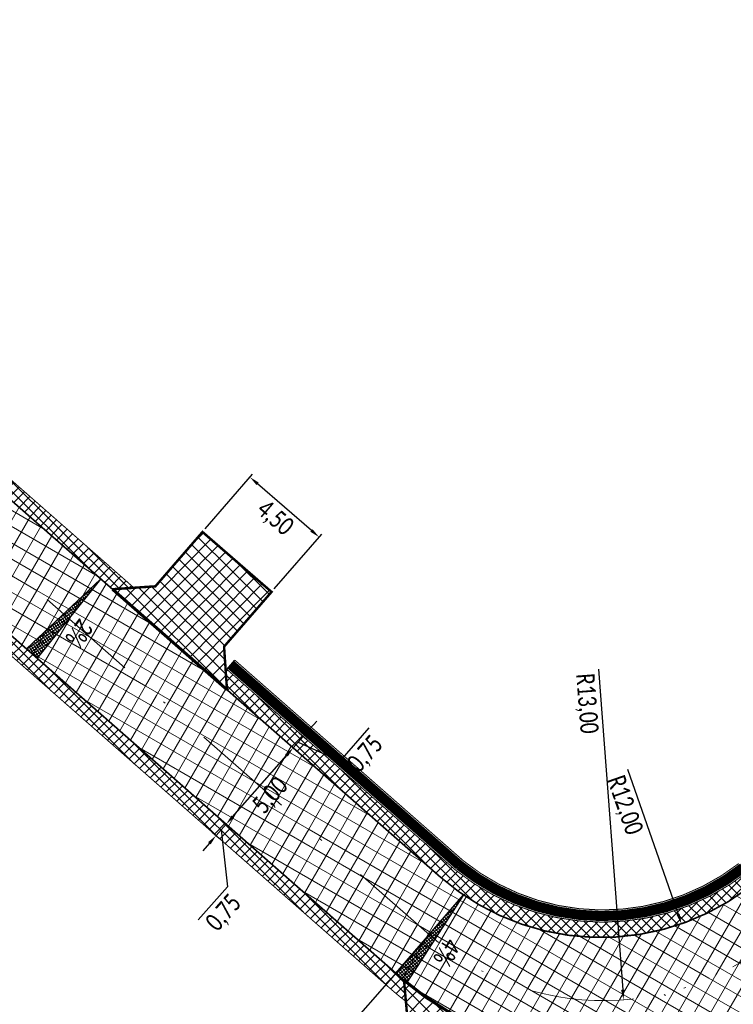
# Model space of a CAD drawing. Header units: metres. Extents: x 7443078 to 7443619, y 5636807 to 5637202.
# Tile 9 of 21: x 7443426 to 7443461, y 5636832 to 5636880. Entities that reach past the tile are written whole.
import ezdxf

# ---------------------------------------------------------------- set-up
doc = ezdxf.new("R2010")
doc.units = ezdxf.units.M
for name, pattern in [('1_OTWM', [1, 0.5, -0.5]), ('CENTER2', [1.125, 0.75, -0.125, 0.125, -0.125]), ('DASHED2', [0.375, 0.25, -0.125]), ('Os drogi', [25.4, 12.7, -6.35, 0, -6.35])]:
    doc.linetypes.add(name, pattern=pattern)
doc.layers.get('Defpoints').update_dxf_attribs({"true_color": 0x999999})
for name, color, linetype in [('_kan_deszcz', 32, 'Continuous'), ('H_zjazdy', 21, 'Continuous'), ('K_kraweżnika_najazdowy', 7, 'Continuous'), ('K_krawędź pobocza', 7, 'Continuous'), ('K_pkt charakter', 7, 'Continuous'), ('K_pobocze', 32, 'Continuous'), ('K_Przepust', 162, 'Continuous'), ('K_rama zjazdu', 7, 'Continuous'), ('K_spadki poprzeczne', 175, 'Continuous'), ('K_wymiar', 7, 'Continuous')]:
    doc.layers.add(name, color=color, linetype=linetype)
doc.layers.add('H_jezdnia', color=7, linetype='Continuous', true_color=0xd4d4d4)
doc.layers.add('K_usuń', color=1, linetype='Continuous', lineweight=70)
doc.styles.add('sytuacja 500 opisy', font='calibri.ttf', dxfattribs={"width": 0.75, "height": 0.9})
doc.dimstyles.new('wymiarowanie sytuacja 500', dxfattribs={"dimtxt": 0.9, "dimasz": 0.5, "dimexe": 0.2, "dimexo": 0.2, "dimgap": 0.2, "dimtad": 4, "dimlfac": -1, "dimzin": 1, "dimtxsty": 'sytuacja 500 opisy', "dimcen": 0.5, "dimadec": 4, "dimazin": 1, "dimtfac": 1, "dimtmove": 1, "dimatfit": 3, "dimfxl": 0.2, "dimlwd": -1, "dimlwe": -1, "dimarcsym": 0})
pattern_1 = [(45.23201079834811, (0, 0), (-0.3381204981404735, 0.3353931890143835), []), (135.2320107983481, (0, 0), (-0.3353931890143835, -0.3381204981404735), [])]
pattern_2 = [(59.99999999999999, (0, 0), (-0.6049187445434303, 0.34925), []), (150, (0, 0), (-0.34925, -0.6049187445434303), [])]
pattern_3 = [(45.09999999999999, (0, 0), (-0.2473876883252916, 0.2465256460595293), []), (135.1, (0, 0), (-0.2465256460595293, -0.2473876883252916), [])]

# ---------------------------------------------------------------- blocks, each defined once
blk = doc.blocks.new('*D927')
at = {"layer": 'Defpoints', "color": 0, "lineweight": 13, "transparency": 16777216}
for p in [(7443454.939850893, 5636844.99381613), (7443455.918079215, 5636832.03067341)]:
    blk.add_point(p, dxfattribs=at)
at = {"layer": 'K_wymiar', "color": 0, "transparency": 16777216}
blk.add_line((7443454.689986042, 5636848.304938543), (7443455.880455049, 5636832.529255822), dxfattribs=at)
at = {"layer": 'K_wymiar', "color": 0, "lineweight": 13, "transparency": 16777216}
blk.add_solid([(7443455.963552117, 5636832.535526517), (7443455.79735798, 5636832.522985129), (7443455.918079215, 5636832.03067341)], dxfattribs=at)
at = {"layer": 'K_wymiar', "color": 0, "lineweight": 13, "transparency": 16777216, "insert": (7443454.060362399, 5636846.616581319), "char_height": 0.9, "attachment_point": 5, "rotation": 274.315491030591, "style": 'sytuacja 500 opisy'}
blk.add_mtext('R13,00', dxfattribs=at)
blk = doc.blocks.new('*D928')
at = {"layer": 'Defpoints', "color": 0, "lineweight": 13, "transparency": 16777216}
for p in [(7443454.811701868, 5636847.102632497), (7443458.767877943, 5636835.773525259)]:
    blk.add_point(p, dxfattribs=at)
at = {"layer": 'K_wymiar', "color": 0, "transparency": 16777216}
blk.add_line((7443456.106661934, 5636843.394318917), (7443458.603037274, 5636836.245571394), dxfattribs=at)
at = {"layer": 'K_wymiar', "color": 0, "lineweight": 13, "transparency": 16777216}
blk.add_solid([(7443458.681711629, 5636836.273044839), (7443458.524362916, 5636836.218097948), (7443458.767877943, 5636835.773525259)], dxfattribs=at)
at = {"layer": 'K_wymiar', "color": 0, "lineweight": 13, "transparency": 16777216, "insert": (7443455.933403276, 5636841.600731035), "char_height": 0.9, "attachment_point": 5, "rotation": 289.24943525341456, "style": 'sytuacja 500 opisy'}
blk.add_mtext('R12,00', dxfattribs=at)
blk = doc.blocks.new('*D954')
at = {"layer": 'Defpoints', "color": 0, "lineweight": 13, "transparency": 16777216}
for p in [(7443439.317352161, 5636844.744824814), (7443439.663076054, 5636844.44122263), (7443436.015196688, 5636840.98452891)]:
    blk.add_point(p, dxfattribs=at)
at = {"layer": 'K_wymiar', "color": 0, "transparency": 16777216}
for p, q in [((7443439.467631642, 5636844.612854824), (7443439.813355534, 5636844.309252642)), ((7443436.690845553, 5636841.056625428), (7443439.333151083, 5636844.065523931)), ((7443436.165476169, 5636840.852558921), (7443436.511200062, 5636840.548956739))]:
    blk.add_line(p, q, dxfattribs=at)
at = {"layer": 'K_wymiar', "color": 0, "lineweight": 13, "transparency": 16777216}
for points in [[(7443439.270534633, 5636844.120511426), (7443439.395767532, 5636844.010536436), (7443439.663076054, 5636844.44122263)], [(7443436.628229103, 5636841.111612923), (7443436.753462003, 5636841.001637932), (7443436.360920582, 5636840.680926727)]]:
    blk.add_solid(points, dxfattribs=at)
at = {"layer": 'K_wymiar', "color": 0, "lineweight": 13, "transparency": 16777216, "insert": (7443438.579216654, 5636842.062964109), "char_height": 0.9, "attachment_point": 5, "rotation": 48.711570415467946, "style": 'sytuacja 500 opisy'}
blk.add_mtext('5,00', dxfattribs=at)
blk = doc.blocks.new('*D955')
at = {"layer": 'Defpoints', "color": 0, "lineweight": 13, "transparency": 16777216}
for p in [(7443439.812239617, 5636845.308372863), (7443440.157963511, 5636845.004770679), (7443439.31735216, 5636844.744824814)]:
    blk.add_point(p, dxfattribs=at)
at = {"layer": 'K_wymiar', "color": 0, "transparency": 16777216}
for p, q in [((7443440.487888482, 5636845.38046938), (7443440.817813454, 5636845.75616808)), ((7443441.965539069, 5636843.782604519), (7443443.405674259, 5636845.422543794)), ((7443439.663076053, 5636844.44122263), (7443440.157963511, 5636845.004770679)), ((7443439.663076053, 5636844.44122263), (7443440.157963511, 5636845.004770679)), ((7443439.962519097, 5636845.176402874), (7443440.308242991, 5636844.872800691)), ((7443439.46763164, 5636844.612854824), (7443439.813355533, 5636844.309252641)), ((7443439.910519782, 5636844.722996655), (7443441.965539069, 5636843.782604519)), ((7443439.333151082, 5636844.06552393), (7443439.003226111, 5636843.689825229))]:
    blk.add_line(p, q, dxfattribs=at)
at = {"layer": 'K_wymiar', "color": 0, "lineweight": 13, "transparency": 16777216}
for points in [[(7443440.425272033, 5636845.435456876), (7443440.550504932, 5636845.325481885), (7443440.157963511, 5636845.004770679)], [(7443439.270534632, 5636844.120511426), (7443439.395767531, 5636844.010536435), (7443439.663076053, 5636844.44122263)]]:
    blk.add_solid(points, dxfattribs=at)
at = {"layer": 'K_wymiar', "color": 0, "lineweight": 13, "transparency": 16777216, "insert": (7443443.252825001, 5636844.104463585), "char_height": 0.9, "attachment_point": 5, "rotation": 48.71157039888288, "style": 'sytuacja 500 opisy'}
blk.add_mtext('0,75', dxfattribs=at)
blk = doc.blocks.new('*D956')
at = {"layer": 'Defpoints', "color": 0, "lineweight": 13, "transparency": 16777216}
for p in [(7443436.015021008, 5636840.984245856), (7443436.360744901, 5636840.680643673), (7443435.52013355, 5636840.420697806)]:
    blk.add_point(p, dxfattribs=at)
at = {"layer": 'K_wymiar', "color": 0, "transparency": 16777216}
for p, q in [((7443436.690669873, 5636841.056342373), (7443437.020594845, 5636841.432041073)), ((7443435.865857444, 5636840.117095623), (7443436.360744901, 5636840.680643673)), ((7443435.865857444, 5636840.117095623), (7443436.360744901, 5636840.680643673)), ((7443436.165300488, 5636840.852275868), (7443436.511024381, 5636840.548673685)), ((7443435.67041303, 5636840.288727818), (7443436.016136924, 5636839.985125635)), ((7443436.113301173, 5636840.398869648), (7443436.430246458, 5636837.602924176)), ((7443435.535932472, 5636839.741396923), (7443435.206007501, 5636839.365698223)), ((7443436.430246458, 5636837.602924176), (7443434.990111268, 5636835.9629849))]:
    blk.add_line(p, q, dxfattribs=at)
at = {"layer": 'K_wymiar', "color": 0, "lineweight": 13, "transparency": 16777216}
for points in [[(7443436.628053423, 5636841.111329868), (7443436.753286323, 5636841.001354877), (7443436.360744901, 5636840.680643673)], [(7443435.473316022, 5636839.796384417), (7443435.598548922, 5636839.686409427), (7443435.865857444, 5636840.117095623)]]:
    blk.add_solid(points, dxfattribs=at)
at = {"layer": 'K_wymiar', "color": 0, "lineweight": 13, "transparency": 16777216, "insert": (7443436.2773972, 5636836.284843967), "char_height": 0.9, "attachment_point": 5, "rotation": 48.71157039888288, "style": 'sytuacja 500 opisy'}
blk.add_mtext('0,75', dxfattribs=at)
blk = doc.blocks.new('*D962')
at = {"layer": 'Defpoints', "color": 0, "lineweight": 13, "transparency": 16777216}
for p in [(7443437.533566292, 5636857.763492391), (7443435.193655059, 5636855.065447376), (7443438.596290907, 5636852.114471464)]:
    blk.add_point(p, dxfattribs=at)
at = {"layer": 'K_wymiar', "color": 0, "transparency": 16777216}
for p, q in [((7443435.324692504, 5636855.216540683), (7443437.664603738, 5636857.914585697)), ((7443440.558468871, 5636855.140110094), (7443437.911299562, 5636857.435898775)), ((7443438.727328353, 5636852.265564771), (7443441.067239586, 5636854.963609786))]:
    blk.add_line(p, q, dxfattribs=at)
at = {"layer": 'K_wymiar', "color": 0, "lineweight": 13, "transparency": 16777216}
for points in [[(7443437.965898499, 5636857.49885432), (7443437.856700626, 5636857.37294323), (7443437.533566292, 5636857.763492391)], [(7443440.613067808, 5636855.203065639), (7443440.503869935, 5636855.077154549), (7443440.936202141, 5636854.812516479)]]:
    blk.add_solid(points, dxfattribs=at)
at = {"layer": 'K_wymiar', "color": 0, "lineweight": 13, "transparency": 16777216, "insert": (7443438.740293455, 5636855.717714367), "char_height": 0.9, "attachment_point": 5, "rotation": 319.0661516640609, "style": 'sytuacja 500 opisy'}
blk.add_mtext('4,50', dxfattribs=at)

msp = doc.modelspace()

# ---------------------------------------------------------------- hatches: boundary and pattern name
at = {"layer": 'H_jezdnia', "linetype": 'Continuous', "lineweight": 9, "true_color": 0xababab}
h = msp.add_hatch(dxfattribs=at)
h.set_pattern_fill('ANSI37', color=253, scale=0.22, angle=15)
h.set_pattern_definition(pattern_2)
edge = h.paths.add_edge_path()
edge.add_line((7443464.459145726, 5636836.140397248), (7443462.515578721, 5636837.90207374))
edge.add_arc((7443454.807721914, 5636847.16770403), 12.05250850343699, 230.555368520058, 309.7562625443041, ccw=False)
edge.add_line((7443447.150374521, 5636837.860288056), (7443349.141236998, 5636923.92835771))
edge.add_line((7443349.141236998, 5636923.92835771), (7443347.475219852, 5636922.064259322))
edge.add_line((7443347.475219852, 5636922.064259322), (7443446.618673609, 5636835.000074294))
edge.add_arc((7443454.926335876, 5636845.154016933), 13.11944371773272, 230.7109615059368, 316.6035236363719)
h = msp.add_hatch(dxfattribs=at)
h.set_pattern_fill('ANSI37', color=253, scale=0.22, angle=15)
h.set_pattern_definition(pattern_2)
edge = h.paths.add_edge_path()
edge.add_line((7443467.240021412, 5636834.012947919), (7443464.459145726, 5636836.140397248))
edge.add_arc((7443454.926335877, 5636845.154016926), 13.11944371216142, 230.7109614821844, 316.60352365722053, ccw=False)
edge.add_line((7443446.618673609, 5636835.000074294), (7443347.475219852, 5636922.064259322))
edge.add_line((7443347.475219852, 5636922.064259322), (7443345.809202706, 5636920.200160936))
edge.add_line((7443345.809202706, 5636920.200160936), (7443444.969048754, 5636833.121580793))
edge.add_arc((7443454.536872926, 5636844.016843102), 14.50000000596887, 228.7115704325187, 267.5511616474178)
edge.add_arc((7443453.276418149, 5636814.543783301), 14.99999999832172, 49.39573388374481, 87.55116166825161, ccw=False)
edge.add_line((7443463.038879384, 5636825.932126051), (7443472.305906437, 5636817.988126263))
edge.add_line((7443472.305906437, 5636817.988126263), (7443474.25839868, 5636820.26579481))
edge.add_line((7443474.25839868, 5636820.26579481), (7443469.492393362, 5636824.401776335))
edge.add_arc((7443476.816396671, 5636831.187658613), 9.984449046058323, 163.562517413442, 222.8159193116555, ccw=False)
at = {"layer": 'H_zjazdy', "linetype": 'Continuous', "lineweight": 9, "true_color": 0xff6666}
h = msp.add_hatch(dxfattribs=at)
h.set_pattern_fill('ANSI37', color=11, scale=0.15, angle=0.2320107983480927)
h.set_pattern_definition(pattern_1)
h.paths.add_polyline_path([(7443438.59629094, 5636852.114471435), (7443435.197666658, 5636855.065447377), (7443432.877639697, 5636852.390330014), (7443430.767612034, 5636852.247035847), (7443436.403154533, 5636847.298106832), (7443436.258989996, 5636849.420950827)])
h = msp.add_hatch(dxfattribs=at)
h.set_pattern_fill('ANSI37', color=11, scale=0.15, angle=0.2320107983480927)
h.set_pattern_definition(pattern_1)
edge = h.paths.add_edge_path()
edge.add_arc((7443454.536872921, 5636844.016843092), 14.49999999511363, 229.4872480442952, 259.8026613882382, ccw=False)
edge.add_line((7443445.117422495, 5636832.993052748), (7443445.293584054, 5636830.967938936))
edge.add_line((7443445.293584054, 5636830.967938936), (7443444.578414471, 5636830.153546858))
edge.add_line((7443444.578414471, 5636830.153546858), (7443444.661088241, 5636830.080945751))
edge.add_line((7443444.661088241, 5636830.080945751), (7443447.963394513, 5636827.188426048))
edge.add_line((7443447.963394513, 5636827.188426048), (7443449.519438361, 5636828.960355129))
edge.add_line((7443449.519438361, 5636828.960355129), (7443451.96980707, 5636829.745887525))
at = {"layer": 'K_spadki poprzeczne', "lineweight": 5}
h = msp.add_hatch(dxfattribs=at)
h.set_pattern_fill('ANSI37', color=256, scale=0.03749999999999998, angle=349.5143326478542)
h.set_pattern_definition([(34.51433264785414, (2856966.893487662, 4619678.032915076), (-0.06746228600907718, 0.09810565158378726), []), (124.5143326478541, (2856966.893487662, 4619678.032915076), (-0.09810565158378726, -0.06746228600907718), [])])
h.paths.add_polyline_path([(7443426.529425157, 5636849.314589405), (7443430.172706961, 5636852.73965607), (7443427.057541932, 5636848.85081641)])
h = msp.add_hatch(dxfattribs=at)
h.set_pattern_fill('ANSI37', color=256, scale=0.03749999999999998, angle=355.3288817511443)
h.set_pattern_definition([(40.32888175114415, (2983630.867534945, 4160246.10642471), (-0.07705417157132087, 0.09076636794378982), []), (130.3288817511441, (2983630.867534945, 4160246.10642471), (-0.09076636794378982, -0.07705417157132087), [])])
h.paths.add_polyline_path([(7443444.712176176, 5636833.347156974), (7443448.039358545, 5636837.196302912), (7443445.248079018, 5636832.888079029)])
at = {"layer": 'K_usuń', "linetype": 'ByBlock', "lineweight": 13}
h = msp.add_hatch(dxfattribs=at)
h.set_pattern_fill('ANSI37', color=34, scale=0.11, angle=0.1)
h.set_pattern_definition(pattern_3)
h.paths.add_polyline_path([(7443394.794262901, 5636884.835666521), (7443394.866346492, 5636883.774225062), (7443430.767612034, 5636852.247035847), (7443431.82264521, 5636852.318684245)])
h = msp.add_hatch(dxfattribs=at)
h.set_pattern_fill('ANSI37', color=34, scale=0.11, angle=0.1)
h.set_pattern_definition(pattern_3)
h.paths.add_polyline_path([(7443425.797152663, 5636849.95764455), (7443424.738717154, 5636849.888983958), (7443444.474161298, 5636832.55803274, 0.01559233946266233), (7443445.207881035, 5636831.953161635), (7443445.117422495, 5636832.993052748, -0.00338454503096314), (7443444.969048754, 5636833.121580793)])
h = msp.add_hatch(dxfattribs=at)
h.set_pattern_fill('ANSI37', color=34, scale=0.11, angle=0.1)
h.set_pattern_definition(pattern_3)
edge = h.paths.add_edge_path()
edge.add_line((7443462.515578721, 5636837.90207374), (7443462.033996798, 5636838.338586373))
edge.add_arc((7443454.892934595, 5636847.378242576), 11.51998930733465, 231.013384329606, 308.3076966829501, ccw=False)
edge.add_line((7443447.645261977, 5636838.423836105), (7443436.331070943, 5636848.359548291))
edge.add_line((7443436.331070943, 5636848.359548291), (7443436.403154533, 5636847.298106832))
edge.add_line((7443436.403154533, 5636847.298106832), (7443447.15037452, 5636837.860288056))
edge.add_arc((7443454.807721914, 5636847.167704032), 12.05250850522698, 230.5553685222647, 309.7562625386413)

# ---------------------------------------------------------------- linework, layer by layer
at = {"layer": '_kan_deszcz', "color": 7, "linetype": 'Os drogi', "lineweight": 9, "ltscale": 0.4, "flags": 128}
msp.add_lwpolyline([(7443612.1023176, 5637008.06121809), (7443592.59525582, 5636981.422275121, -0.02418699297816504), (7443577.387538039, 5636962.632595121), (7443464.637599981, 5636836.336237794, -0.4118223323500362), (7443446.361801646, 5636835.225649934), (7443333.471732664, 5636934.361613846, -0.3740638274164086), (7443331.363055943, 5636949.970935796), (7443370.561157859, 5637009.588886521, 0.03377031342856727), (7443393.784174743, 5637050.70886534), (7443416.899300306, 5637098.980219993, 0.06554346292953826), (7443420.141300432, 5637108.906286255), (7443420.177128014, 5637109.097954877, -0.1259941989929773), (7443425.408854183, 5637120.343039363), (7443435.002584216, 5637132.0592004)], format="xyb", dxfattribs=at)
msp.add_lwpolyline([(7443487.141468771, 5636807.24629974), (7443457.879569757, 5636832.330560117)], dxfattribs=at)
at = {"layer": 'K_kraweżnika_najazdowy', "color": 0, "linetype": 'DASHED2', "ltscale": 4, "const_width": 0.15}
msp.add_lwpolyline([(7443430.767612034, 5636852.247035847), (7443436.403154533, 5636847.298106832)], dxfattribs=at)
msp.add_lwpolyline([(7443445.117422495, 5636832.993052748, 0.1582679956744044), (7443453.389430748, 5636829.562315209, -0.1319432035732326), (7443461.007219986, 5636827.398148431, 0.7453397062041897)], format="xyb", dxfattribs=at)
at = {"layer": 'K_krawędź pobocza', "color": 76, "linetype": 'CENTER2', "ltscale": 3, "const_width": 0.08, "flags": 128}
msp.add_lwpolyline([(7443430.767612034, 5636852.247035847), (7443394.866346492, 5636883.774225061)], dxfattribs=at)
for points in [[(7443445.117422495, 5636832.993052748, -0.003384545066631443), (7443444.969048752, 5636833.121580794), (7443425.797152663, 5636849.95764455)], [(7443473.544857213, 5636850.067600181), (7443463.763470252, 5636839.11102172, -0.4118223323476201), (7443446.893502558, 5636838.085863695), (7443436.403154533, 5636847.298106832)]]:
    msp.add_lwpolyline(points, format="xyb", dxfattribs=at)
at = {"layer": 'K_pkt charakter', "linetype": 'Continuous', "lineweight": -3}
msp.add_line((7443446.361801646, 5636835.225649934), (7443431.51517241, 5636818.31921328), dxfattribs=at)
at = {"layer": 'K_pobocze', "linetype": 'ByBlock', "ltscale": 4, "const_width": 0.05}
msp.add_lwpolyline([(7443431.82264521, 5636852.318684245), (7443394.794262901, 5636884.835666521)], dxfattribs=at)
for points in [[(7443445.207881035, 5636831.953161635, -0.01559233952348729), (7443444.474161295, 5636832.558032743), (7443424.738717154, 5636849.888983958)], [(7443462.033996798, 5636838.338586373, -0.3506570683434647), (7443447.645261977, 5636838.423836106), (7443436.331070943, 5636848.359548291)]]:
    msp.add_lwpolyline(points, format="xyb", dxfattribs=at)
at = {"layer": 'K_Przepust', "linetype": '1_OTWM', "lineweight": 5, "const_width": 0.5, "flags": 128}
msp.add_lwpolyline([(7443461.811258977, 5636838.54047907, -0.3490599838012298), (7443447.84321696, 5636838.649255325), (7443436.594374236, 5636848.527580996)], format="xyb", dxfattribs=at)
at = {"layer": 'K_Przepust', "flags": 128}
msp.add_lwpolyline([(7443436.396419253, 5636848.302161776), (7443436.792329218, 5636848.753000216)], dxfattribs=at)
at = {"layer": 'K_Przepust', "lineweight": 5, "ltscale": 3, "const_width": 0.05, "flags": 128}
msp.add_lwpolyline([(7443461.588492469, 5636838.742397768, -0.3473748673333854), (7443448.041171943, 5636838.874674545), (7443436.792329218, 5636848.753000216)], format="xyb", dxfattribs=at)
at = {"layer": 'K_rama zjazdu', "const_width": 0.12, "flags": 128}
for points in [[(7443436.403154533, 5636847.298106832), (7443436.258989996, 5636849.420950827), (7443438.59629094, 5636852.114471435), (7443435.197666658, 5636855.065447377), (7443432.877639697, 5636852.390330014), (7443430.767612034, 5636852.247035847)], [(7443451.969807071, 5636829.745887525), (7443449.519438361, 5636828.960355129), (7443447.959702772, 5636827.184222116), (7443444.578414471, 5636830.153546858), (7443445.293584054, 5636830.967938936), (7443445.117422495, 5636832.993052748)]]:
    msp.add_lwpolyline(points, dxfattribs=at)
at = {"layer": 'K_spadki poprzeczne', "flags": 128}
for points in [[(7443426.529425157, 5636849.314589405), (7443430.172706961, 5636852.73965607), (7443427.057541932, 5636848.85081641), (7443426.529425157, 5636849.314589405)], [(7443444.712176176, 5636833.347156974), (7443448.039358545, 5636837.196302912), (7443445.248079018, 5636832.888079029), (7443444.712176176, 5636833.347156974)]]:
    msp.add_lwpolyline(points, dxfattribs=at)

# ---------------------------------------------------------------- texts
at = {"layer": 'K_spadki poprzeczne', "attachment_point": 5, "style": 'sytuacja 500 opisy'}
for s, insert, char_height, rotation in [('2%', (7443429.12903849, 5636850.083185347), 0.8999999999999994, 232.9975716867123), ('4%', (7443447.22054891, 5636834.375162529), 0.8999999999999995, 238.8121207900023)]:
    msp.add_mtext(s, dxfattribs=dict(at, insert=insert, char_height=char_height, rotation=rotation))

# ---------------------------------------------------------------- dimensions: what is measured, and where the dimension line sits
at = {"layer": 'K_wymiar', "lineweight": 13}
for p1, p2, distance, picture, middle in [((7443438.596290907, 5636852.114471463), (7443435.193655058, 5636855.065447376), -3.571362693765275, '*D962', (7443438.740293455, 5636855.717714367)), ((7443439.31735216, 5636844.744824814), (7443439.812239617, 5636845.308372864), -0.4601079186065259, '*D955', (7443442.664727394, 5636843.434773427)), ((7443436.015196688, 5636840.984528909), (7443439.317352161, 5636844.744824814), -0.4601079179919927, '*D954', (7443438.579216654, 5636842.062964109))]:
    dim = msp.add_aligned_dim(p1=p1, p2=p2, distance=distance, dimstyle='wymiarowanie sytuacja 500', dxfattribs=at)
    dim.commit()
    dim.dimension.update_dxf_attribs({"geometry": picture, "text_midpoint": middle})
for center, mpoint, picture, middle in [((7443454.939850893, 5636844.99381613), (7443455.918079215, 5636832.03067341), '*D927', (7443454.813106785, 5636846.673385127)), ((7443454.811701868, 5636847.102632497), (7443458.767877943, 5636835.773525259), '*D928', (7443456.646084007, 5636841.849602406))]:
    dim = msp.add_radius_dim(center=center, mpoint=mpoint, dimstyle='wymiarowanie sytuacja 500', dxfattribs=at)
    dim.commit()
    dim.dimension.update_dxf_attribs({"geometry": picture, "text_midpoint": middle, "dimtype": 164})
dim = msp.add_linear_dim(base=(7443436.360744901, 5636840.680643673), p1=(7443435.520133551, 5636840.420697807), p2=(7443436.015021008, 5636840.984245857), angle=48.71157039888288, dimstyle='wymiarowanie sytuacja 500', dxfattribs=at)
dim.commit()
dim.dimension.update_dxf_attribs({"geometry": '*D956', "text_midpoint": (7443436.29827647, 5636837.452644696), "dimtype": 161})

doc.saveas('drawing.dxf')
